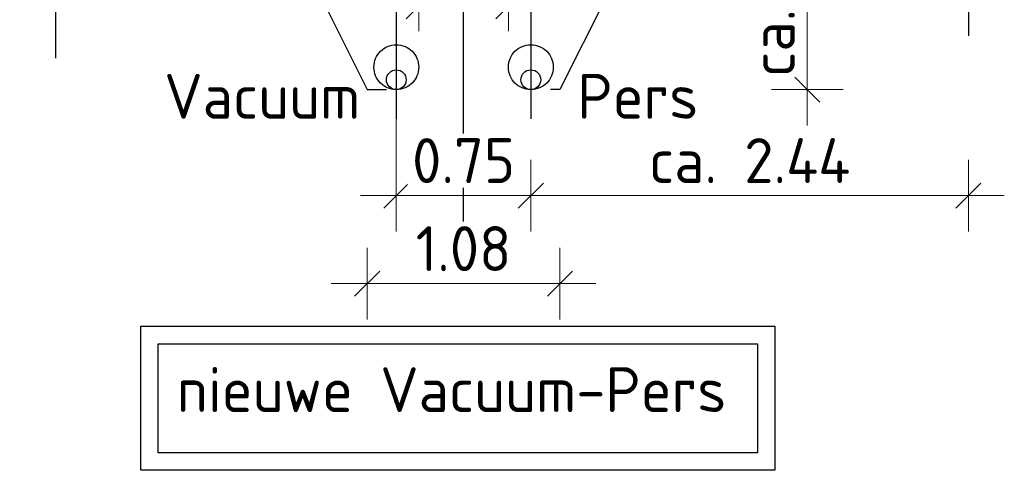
# Model space of a CAD drawing. Header units: metres. Extents: x 149234 to 159511, y 484155 to 486733.
# Tile 33 of 92: x 159115.73 to 159121.22, y 484428.64 to 484431.15. Entities that reach past the tile are written whole.
import ezdxf

# ---------------------------------------------------------------- set-up
doc = ezdxf.new("R2010")
doc.units = ezdxf.units.M
doc.linetypes.add('AM-AS', pattern=[16, 10, -2, 2, -2])
doc.linetypes.add('DASHED2', pattern=[0.375, 0.25, -0.125])
doc.layers.get('0').update_dxf_attribs({"lineweight": 25})
doc.layers.get('Defpoints').update_dxf_attribs({"color": 211, "lineweight": 25})
for name, color, linetype, lineweight in [('N-WE-AM-AS_WEG_GEBIEDSONTSLUITINGSWEG-G', 10, 'AM-AS', 18), ('X-XX-AL-LEGENDA-S', 7, 'Continuous', 25), ('X-XX-AL-M', 7, 'Continuous', 18), ('X-XX-AL-T25', 7, 'Continuous', 25)]:
    doc.layers.add(name, color=color, linetype=linetype, lineweight=lineweight)
doc.styles.add('NLCS-ISO-M100-T25', font='NLCS-ISO.ttf')
doc.dimstyles.new('NLCS-M100-T25-SCHRAP-X_L2_H1', dxfattribs={"dimscale": 0.1, "dimtxt": 2.5, "dimasz": 1.4, "dimexe": 2, "dimexo": 2, "dimgap": 0.7, "dimtad": 1, "dimzin": 0, "dimdsep": 46, "dimtxsty": 'NLCS-ISO-M100-T25', "dimblk": 'OBLIQUE', "dimcen": 0, "dimdle": 2, "dimclrd": 256, "dimclre": 256, "dimclrt": 256, "dimadec": 1, "dimazin": 0, "dimtfac": 1, "dimtofl": 0, "dimtmove": 1, "dimatfit": 0, "dimldrblk": 'OBLIQUE', "dimfxl": 2, "dimfxlon": 1, "dimtfill": 1, "dimtfillclr": 254, "dimtolj": 1, "dimtzin": 0, "dimlwd": 18, "dimlwe": 18, "dimarcsym": 0})

# ---------------------------------------------------------------- blocks, each defined once
blk = doc.blocks.new('_Oblique')
at = {"color": 0, "linetype": 'ByBlock', "lineweight": -2}
blk.add_line((-0.5, -0.5), (0.5, 0.5), dxfattribs=at)
blk = doc.blocks.new('*D341')
at = {"layer": 'Defpoints', "color": 0, "transparency": 16777216}
for p in [(159117.9517, 484431.2241), (159117.9517, 484430.8843), (159118.4517, 484430.8843)]:
    blk.add_point(p, dxfattribs=at)
at = {"layer": 'X-XX-AL-M', "linetype": 'Continuous', "lineweight": 18, "transparency": 16777216}
for p, q in [((159117.9517, 484431.0843), (159117.9517, 484431.4241)), ((159118.4517, 484431.0843), (159118.4517, 484431.4241)), ((159118.6517, 484431.2241), (159117.7517, 484431.2241))]:
    blk.add_line(p, q, dxfattribs=at)
at = {"layer": 'X-XX-AL-M', "transparency": 16777216, "insert": (159118.2017, 484431.4191), "char_height": 0.25, "attachment_point": 5, "style": 'NLCS-ISO-M100-T25', "bg_fill": 3, "box_fill_scale": 1.1, "bg_fill_color": 256, "bg_fill_true_color": 13158600, "bg_fill_transparency": 0}
blk.add_mtext('\\A1;0.50', dxfattribs=at)
at = {"layer": 'X-XX-AL-M', "lineweight": 18, "transparency": 16777216, "xscale": 0.14, "yscale": 0.14, "zscale": 0.14, "rotation": 180}
blk.add_blockref('_Oblique', (159117.9517, 484431.2241), dxfattribs=at)
at = {"layer": 'X-XX-AL-M', "lineweight": 18, "transparency": 16777216, "xscale": 0.14, "yscale": 0.14, "zscale": 0.14}
blk.add_blockref('_Oblique', (159118.4517, 484431.2241), dxfattribs=at)
blk = doc.blocks.new('*D342')
at = {"layer": 'Defpoints', "color": 0, "transparency": 16777216}
for p in [(159117.8267, 484430.5963), (159118.5767, 484430.5963), (159117.8267, 484430.1692)]:
    blk.add_point(p, dxfattribs=at)
at = {"layer": 'X-XX-AL-LEGENDA-S', "linetype": 'Continuous', "lineweight": 18, "transparency": 16777216}
for p, q in [((159117.8267, 484430.3692), (159117.8267, 484429.9692)), ((159118.5767, 484430.3692), (159118.5767, 484429.9692)), ((159118.7767, 484430.1692), (159117.6267, 484430.1692))]:
    blk.add_line(p, q, dxfattribs=at)
at = {"layer": 'X-XX-AL-LEGENDA-S', "lineweight": 18, "transparency": 16777216, "xscale": 0.14, "yscale": 0.14, "zscale": 0.14, "rotation": 180}
blk.add_blockref('_Oblique', (159117.8267, 484430.1692), dxfattribs=at)
at = {"layer": 'X-XX-AL-LEGENDA-S', "lineweight": 18, "transparency": 16777216, "xscale": 0.14, "yscale": 0.14, "zscale": 0.14}
blk.add_blockref('_Oblique', (159118.5767, 484430.1692), dxfattribs=at)
at = {"layer": 'X-XX-AL-LEGENDA-S', "transparency": 16777216, "insert": (159118.2017, 484430.3642), "char_height": 0.25, "attachment_point": 5, "style": 'NLCS-ISO-M100-T25', "bg_fill": 3, "box_fill_scale": 1.1, "bg_fill_color": 256, "bg_fill_true_color": 13158600, "bg_fill_transparency": 0}
blk.add_mtext('\\A1;0.75', dxfattribs=at)
blk = doc.blocks.new('*D343')
at = {"layer": 'Defpoints', "color": 0, "transparency": 16777216}
for p in [(159117.6642, 484430.7593), (159118.7392, 484430.7593), (159118.7392, 484429.679)]:
    blk.add_point(p, dxfattribs=at)
at = {"layer": 'X-XX-AL-M', "linetype": 'Continuous', "lineweight": 18, "transparency": 16777216}
for p, q in [((159117.6642, 484429.879), (159117.6642, 484429.479)), ((159118.7392, 484429.879), (159118.7392, 484429.479)), ((159117.4642, 484429.679), (159118.9392, 484429.679))]:
    blk.add_line(p, q, dxfattribs=at)
at = {"layer": 'X-XX-AL-M', "lineweight": 18, "transparency": 16777216, "xscale": 0.14, "yscale": 0.14, "zscale": 0.14, "rotation": 180}
blk.add_blockref('_Oblique', (159117.6642, 484429.679), dxfattribs=at)
at = {"layer": 'X-XX-AL-M', "lineweight": 18, "transparency": 16777216, "xscale": 0.14, "yscale": 0.14, "zscale": 0.14}
blk.add_blockref('_Oblique', (159118.7392, 484429.679), dxfattribs=at)
at = {"layer": 'X-XX-AL-M', "transparency": 16777216, "insert": (159118.2017, 484429.874), "char_height": 0.25, "attachment_point": 5, "style": 'NLCS-ISO-M100-T25', "bg_fill": 3, "box_fill_scale": 1.1, "bg_fill_color": 256, "bg_fill_true_color": 13158600, "bg_fill_transparency": 0}
blk.add_mtext('\\A1;1.08', dxfattribs=at)
blk = doc.blocks.new('*D344')
at = {"layer": 'Defpoints', "color": 0, "transparency": 16777216}
for p in [(159119.2745, 484431.83), (159120.1183, 484431.83), (159117.8267, 484430.7593)]:
    blk.add_point(p, dxfattribs=at)
at = {"layer": 'X-XX-AL-M', "linetype": 'Continuous', "lineweight": 18, "transparency": 16777216}
for p, q in [((159120.1183, 484430.5593), (159120.1183, 484432.03)), ((159119.9183, 484431.83), (159120.3183, 484431.83)), ((159119.9183, 484430.7593), (159120.3183, 484430.7593))]:
    blk.add_line(p, q, dxfattribs=at)
at = {"layer": 'X-XX-AL-M', "transparency": 16777216, "insert": (159119.9233, 484431.2793), "char_height": 0.25, "attachment_point": 5, "rotation": 90, "style": 'NLCS-ISO-M100-T25', "bg_fill": 3, "box_fill_scale": 1.1, "bg_fill_color": 256, "bg_fill_true_color": 13158600, "bg_fill_transparency": 0}
blk.add_mtext('\\A1;ca.1.07', dxfattribs=at)
at = {"layer": 'X-XX-AL-M', "lineweight": 18, "transparency": 16777216, "xscale": 0.14, "yscale": 0.14, "zscale": 0.14}
for p, rotation in [((159120.1183, 484431.83), 90), ((159120.1183, 484430.7593), 270)]:
    blk.add_blockref('_Oblique', p, dxfattribs=dict(at, rotation=rotation))
blk = doc.blocks.new('*D346')
at = {"layer": 'Defpoints', "color": 0, "transparency": 16777216}
for p in [(159115.9267, 484433.1682), (159115.9267, 484430.9345), (159117.8267, 484430.5963)]:
    blk.add_point(p, dxfattribs=at)
at = {"layer": 'X-XX-AL-LEGENDA-S', "linetype": 'Continuous', "lineweight": 18, "transparency": 16777216}
for p, q in [((159115.9267, 484432.9682), (159115.9267, 484433.3682)), ((159117.8267, 484432.9682), (159117.8267, 484433.3682)), ((159118.0267, 484433.1682), (159115.7267, 484433.1682))]:
    blk.add_line(p, q, dxfattribs=at)
at = {"layer": 'X-XX-AL-LEGENDA-S', "lineweight": 18, "transparency": 16777216, "xscale": 0.14, "yscale": 0.14, "zscale": 0.14, "rotation": 180}
blk.add_blockref('_Oblique', (159115.9267, 484433.1682), dxfattribs=at)
at = {"layer": 'X-XX-AL-LEGENDA-S', "lineweight": 18, "transparency": 16777216, "xscale": 0.14, "yscale": 0.14, "zscale": 0.14}
blk.add_blockref('_Oblique', (159117.8267, 484433.1682), dxfattribs=at)
at = {"layer": 'X-XX-AL-LEGENDA-S', "transparency": 16777216, "insert": (159116.8767, 484433.3632), "char_height": 0.25, "attachment_point": 5, "style": 'NLCS-ISO-M100-T25', "bg_fill": 3, "box_fill_scale": 1.1, "bg_fill_color": 256, "bg_fill_true_color": 13158600, "bg_fill_transparency": 0}
blk.add_mtext('\\A1;ca.1.90', dxfattribs=at)
blk = doc.blocks.new('*D347')
at = {"layer": 'Defpoints', "color": 0, "transparency": 16777216}
for p in [(159121.0167, 484431.0587), (159118.5767, 484430.5963), (159121.0167, 484430.1692)]:
    blk.add_point(p, dxfattribs=at)
at = {"layer": 'X-XX-AL-LEGENDA-S', "linetype": 'Continuous', "lineweight": 18, "transparency": 16777216}
for p, q in [((159118.5767, 484430.3692), (159118.5767, 484429.9692)), ((159121.0167, 484430.3692), (159121.0167, 484429.9692)), ((159118.3767, 484430.1692), (159121.2167, 484430.1692))]:
    blk.add_line(p, q, dxfattribs=at)
at = {"layer": 'X-XX-AL-LEGENDA-S', "lineweight": 18, "transparency": 16777216, "xscale": 0.14, "yscale": 0.14, "zscale": 0.14, "rotation": 180}
blk.add_blockref('_Oblique', (159118.5767, 484430.1692), dxfattribs=at)
at = {"layer": 'X-XX-AL-LEGENDA-S', "lineweight": 18, "transparency": 16777216, "xscale": 0.14, "yscale": 0.14, "zscale": 0.14}
blk.add_blockref('_Oblique', (159121.0167, 484430.1692), dxfattribs=at)
at = {"layer": 'X-XX-AL-LEGENDA-S', "transparency": 16777216, "insert": (159119.7967, 484430.3642), "char_height": 0.25, "attachment_point": 5, "style": 'NLCS-ISO-M100-T25', "bg_fill": 3, "box_fill_scale": 1.1, "bg_fill_color": 256, "bg_fill_true_color": 13158600, "bg_fill_transparency": 0}
blk.add_mtext('\\A1;ca. 2.44', dxfattribs=at)
blk = doc.blocks.new('*D326')
at = {"layer": 'Defpoints', "color": 0, "transparency": 16777216}
for p in [(159121.0167, 484433.1682), (159121.0167, 484431.0587), (159117.8267, 484430.5963)]:
    blk.add_point(p, dxfattribs=at)
at = {"layer": 'X-XX-AL-LEGENDA-S', "linetype": 'Continuous', "lineweight": 18, "transparency": 16777216}
for p, q in [((159117.8267, 484432.9682), (159117.8267, 484433.3682)), ((159121.0167, 484432.9682), (159121.0167, 484433.3682)), ((159117.6267, 484433.1682), (159121.2167, 484433.1682))]:
    blk.add_line(p, q, dxfattribs=at)
at = {"layer": 'X-XX-AL-LEGENDA-S', "lineweight": 18, "transparency": 16777216, "xscale": 0.14, "yscale": 0.14, "zscale": 0.14, "rotation": 180}
blk.add_blockref('_Oblique', (159117.8267, 484433.1682), dxfattribs=at)
at = {"layer": 'X-XX-AL-LEGENDA-S', "lineweight": 18, "transparency": 16777216, "xscale": 0.14, "yscale": 0.14, "zscale": 0.14}
blk.add_blockref('_Oblique', (159121.0167, 484433.1682), dxfattribs=at)
at = {"layer": 'X-XX-AL-LEGENDA-S', "transparency": 16777216, "insert": (159119.4217, 484433.3632), "char_height": 0.25, "attachment_point": 5, "style": 'NLCS-ISO-M100-T25', "bg_fill": 3, "box_fill_scale": 1.1, "bg_fill_color": 256, "bg_fill_true_color": 13158600, "bg_fill_transparency": 0}
blk.add_mtext('\\A1;3.19', dxfattribs=at)

msp = doc.modelspace()

# ---------------------------------------------------------------- linework, layer by layer
at = {"linetype": 'DASHED2', "ltscale": 5, "flags": 128}
for points in [[(159117.1532, 484431.7813), (159117.6642, 484430.7593), (159118.2017, 484430.7593)], [(159119.2745, 484431.83), (159118.7392, 484430.7593), (159118.2017, 484430.7593)]]:
    msp.add_lwpolyline(points, dxfattribs=at)
at = {"linetype": 'DASHED2', "ltscale": 5}
for centre in [(159117.8267, 484430.8843), (159118.5767, 484430.8843)]:
    msp.add_circle(centre, 0.125, dxfattribs=at)
at = {"layer": 'Defpoints'}
for p, q in [((159121.0167, 484435.3634), (159121.0167, 484431.0587)), ((159115.9267, 484435.2393), (159115.9267, 484430.9345))]:
    msp.add_line(p, q, dxfattribs=at)
at = {"layer": 'Defpoints', "color": 215, "true_color": 0xa953a0}
for p, q in [((159118.2017, 484429.8765), (159118.2017, 484433.1632)), ((159117.8267, 484432.2831), (159117.8267, 484430.5963)), ((159118.5767, 484432.2831), (159118.5767, 484430.5963))]:
    msp.add_line(p, q, dxfattribs=at)
at = {"layer": 'N-WE-AM-AS_WEG_GEBIEDSONTSLUITINGSWEG-G'}
msp.add_line((159117.8267, 484437.5882), (159117.8267, 484429.9923), dxfattribs=at)
at = {"layer": 'X-XX-AL-T25'}
for points in [[(159116.4015, 484429.4415), (159119.9368, 484429.4415), (159119.9368, 484428.6396), (159116.4015, 484428.6396)], [(159116.4986, 484429.3445), (159119.8397, 484429.3445), (159119.8397, 484428.7367), (159116.4986, 484428.7367)]]:
    msp.add_lwpolyline(points, close=True, dxfattribs=at)
at = {"layer": 'X-XX-AL-T25', "color": 217, "lineweight": 30, "true_color": 0x93278f}
for centre in [(159117.8267, 484430.8143), (159118.5767, 484430.8143)]:
    msp.add_circle(centre, 0.055, dxfattribs=at)

# ---------------------------------------------------------------- texts
at = {"layer": 'X-XX-AL-T25', "style": 'NLCS-ISO-M100-T25'}
for s, p in [('Vacuum', (159116.5323, 484430.5971)), ('Pers', (159118.836, 484430.5971))]:
    msp.add_text(s, height=0.25, dxfattribs=at).set_placement(p)
at = {"layer": 'X-XX-AL-T25', "insert": (159116.6038, 484429.6304), "char_height": 0.25, "attachment_point": 1, "style": 'NLCS-ISO-M100-T25'}
msp.add_mtext_dynamic_manual_height_columns('\\Pnieuwe Vacuum-Pers', width=4.398208, gutter_width=1.25, heights=[0], dxfattribs=at)

# ---------------------------------------------------------------- next in the draw order: dimensions: what is measured, and where the dimension line sits
at = {"layer": 'X-XX-AL-LEGENDA-S'}
dim = msp.add_linear_dim(base=(159117.8267, 484430.1692), p1=(159118.5767, 484430.5963), p2=(159117.8267, 484430.5963), angle=180, dimstyle='NLCS-M100-T25-SCHRAP-X_L2_H1', dxfattribs=at)
dim.commit()
dim.dimension.update_dxf_attribs({"geometry": '*D342', "text_midpoint": (159118.2017, 484430.3642)})

# ---------------------------------------------------------------- next in the draw order: dimensions: what is measured, and where the dimension line sits
for base, p1, p2, text, picture, middle in [((159115.9267, 484433.1682), (159117.8267, 484430.5963), (159115.9267, 484430.9345), 'ca.<>', '*D346', (159116.8767, 484433.3632)), ((159121.0167, 484430.1692), (159118.5767, 484430.5963), (159121.0167, 484431.0587), 'ca. <>', '*D347', (159119.7967, 484430.3642))]:
    dim = msp.add_linear_dim(base=base, p1=p1, p2=p2, angle=180, text=text, dimstyle='NLCS-M100-T25-SCHRAP-X_L2_H1', dxfattribs=at)
    dim.commit()
    dim.dimension.update_dxf_attribs({"geometry": picture, "text_midpoint": middle})

# ---------------------------------------------------------------- next in the draw order: dimensions: what is measured, and where the dimension line sits
dim = msp.add_linear_dim(base=(159121.0167, 484433.1682), p1=(159117.8267, 484430.5963), p2=(159121.0167, 484431.0587), angle=180, dimstyle='NLCS-M100-T25-SCHRAP-X_L2_H1', dxfattribs=at)
dim.commit()
dim.dimension.update_dxf_attribs({"geometry": '*D326', "text_midpoint": (159119.4217, 484433.3632)})

# ---------------------------------------------------------------- next in the draw order: dimensions: what is measured, and where the dimension line sits
at = {"layer": 'X-XX-AL-M'}
dim = msp.add_linear_dim(base=(159117.9517, 484431.2241), p1=(159118.4517, 484430.8843), p2=(159117.9517, 484430.8843), angle=180, dimstyle='NLCS-M100-T25-SCHRAP-X_L2_H1', dxfattribs=at)
dim.commit()
dim.dimension.update_dxf_attribs({"geometry": '*D341', "text_midpoint": (159118.2017, 484431.2241), "dimtype": 160})
dim = msp.add_linear_dim(base=(159118.7392031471, 484429.6789836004), p1=(159117.664203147, 484430.7593473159), p2=(159118.7392031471, 484430.7593473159), dimstyle='NLCS-M100-T25-SCHRAP-X_L2_H1', dxfattribs=at)
dim.commit()
dim.dimension.update_dxf_attribs({"geometry": '*D343', "text_midpoint": (159118.2017031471, 484429.8739836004)})

# ---------------------------------------------------------------- next in the draw order: dimensions: what is measured, and where the dimension line sits
dim = msp.add_linear_dim(base=(159120.1183, 484431.83), p1=(159117.8267, 484430.7593), p2=(159119.2745, 484431.83), angle=90, text='ca.<>', dimstyle='NLCS-M100-T25-SCHRAP-X_L2_H1', dxfattribs=at)
dim.commit()
dim.dimension.update_dxf_attribs({"geometry": '*D344', "text_midpoint": (159120.1183, 484431.2793), "dimtype": 160})

doc.saveas('drawing.dxf')
